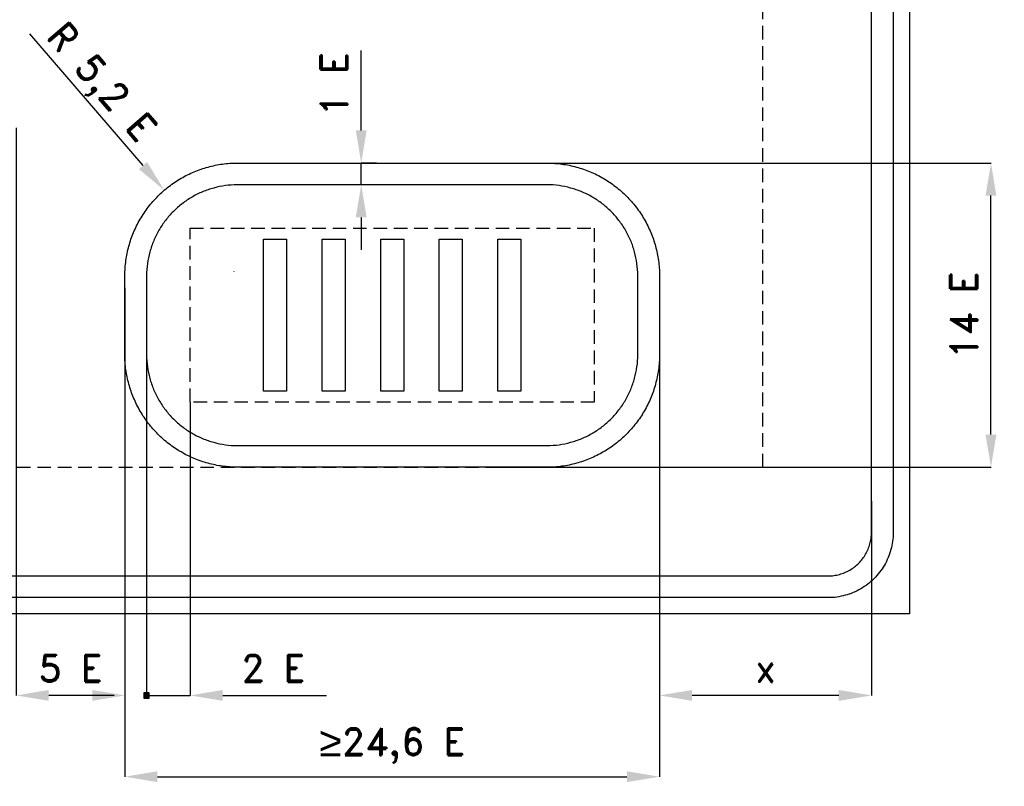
# Model space of a CAD drawing. Header units: millimetres. Extents: x -136 to 3344, y 790 to 3425.
# Tile 2 of 10: x 1532 to 3344, y 790 to 2201. Entities that reach past the tile are written whole.
import ezdxf

# ---------------------------------------------------------------- set-up
doc = ezdxf.new("R2010")
doc.units = ezdxf.units.MM
doc.header["$LTSCALE"] = 5
doc.linetypes.add('ČÁRKOVANÁX2', pattern=[1.5, 1, -0.5])
doc.layers.add('Kóty', color=2, linetype='Continuous')
doc.layers.add('Značka', color=7, linetype='Continuous')
doc.styles.get("Standard").update_dxf_attribs({"font": 'romand.shx', "height": 50})
doc.dimstyles.get("Standard").update_dxf_attribs({"dimtxt": 50, "dimasz": 60, "dimexe": 0.18, "dimexo": 0.0625, "dimgap": 25, "dimtad": 1, "dimdec": 0, "dimzin": 0, "dimdsep": 46, "dimtxsty": 'Standard', "dimcen": 0.09, "dimadec": 0, "dimazin": 0, "dimtfac": 1, "dimtdec": 0, "dimtofl": 0, "dimtmove": 0, "dimatfit": 3, "dimfxl": 1, "dimtolj": 1, "dimtzin": 0, "dimarcsym": 0})

# ---------------------------------------------------------------- blocks, each defined once
blk = doc.blocks.new('*D1')
at = {"layer": 'Defpoints', "color": 0, "transparency": 16777216}
for p in [(1525.7, 2002.1), (1725.7, 1707.2), (1525.7, 957.2)]:
    blk.add_point(p, dxfattribs=at)
at = {"layer": 'Kóty', "color": 0, "lineweight": -2, "transparency": 16777216}
for p, q in [((1525.7, 2002), (1525.7, 957)), ((1725.7, 1707.2), (1725.7, 957)), ((1665.7, 957.2), (1585.7, 957.2))]:
    blk.add_line(p, q, dxfattribs=at)
at = {"layer": 'Kóty', "color": 0, "transparency": 16777216}
for points in [[(1585.7, 967.2), (1585.7, 947.2), (1525.7, 957.2)], [(1665.7, 967.2), (1665.7, 947.2), (1725.7, 957.2)]]:
    blk.add_solid(points, dxfattribs=at)
at = {"layer": 'Kóty', "color": 0, "transparency": 16777216, "insert": (1625.7, 1007.2), "char_height": 50, "attachment_point": 5}
blk.add_mtext('\\A1;5 E', dxfattribs=at)
blk = doc.blocks.new('*D3')
at = {"layer": 'Defpoints', "color": 0, "transparency": 16777216}
for p in [(1725.7, 1585.2), (2709.7, 1585.2), (2709.7, 807.6)]:
    blk.add_point(p, dxfattribs=at)
at = {"layer": 'Kóty', "color": 0, "lineweight": -2, "transparency": 16777216}
for p, q in [((1725.7, 1585.1), (1725.7, 807.4)), ((2709.7, 1585.1), (2709.7, 807.4)), ((1785.7, 807.6), (2649.7, 807.6))]:
    blk.add_line(p, q, dxfattribs=at)
at = {"layer": 'Kóty', "color": 0, "transparency": 16777216}
for points in [[(1785.7, 817.6), (1785.7, 797.6), (1725.7, 807.6)], [(2649.7, 817.6), (2649.7, 797.6), (2709.7, 807.6)]]:
    blk.add_solid(points, dxfattribs=at)
at = {"layer": 'Kóty', "color": 0, "transparency": 16777216, "insert": (2217.7, 864.4), "char_height": 50, "attachment_point": 5}
blk.add_mtext('\\A1;{\\fArial|b0|i0|c238|p34;\\H1.08333x;≥}24,6 E', dxfattribs=at)
blk = doc.blocks.new('*D4')
at = {"layer": 'Defpoints', "color": 0, "transparency": 16777216}
for p in [(2398.8, 1937.2), (3319.7, 1937.2), (2398.8, 1377.2)]:
    blk.add_point(p, dxfattribs=at)
at = {"layer": 'Kóty', "color": 0, "lineweight": -2, "transparency": 16777216}
for p, q in [((2398.8, 1937.2), (3319.9, 1937.2)), ((3319.7, 1437.2), (3319.7, 1877.2)), ((2398.8, 1377.2), (3319.9, 1377.2))]:
    blk.add_line(p, q, dxfattribs=at)
at = {"layer": 'Kóty', "color": 0, "transparency": 16777216}
for points in [[(3309.7, 1877.2), (3329.7, 1877.2), (3319.7, 1937.2)], [(3309.7, 1437.2), (3329.7, 1437.2), (3319.7, 1377.2)]]:
    blk.add_solid(points, dxfattribs=at)
at = {"layer": 'Kóty', "color": 0, "transparency": 16777216, "insert": (3269.7, 1657.2), "char_height": 50, "attachment_point": 5, "rotation": 90}
blk.add_mtext('\\A1;14 E', dxfattribs=at)
blk = doc.blocks.new('*D8')
at = {"layer": 'Defpoints', "color": 0, "transparency": 16777216}
for p in [(2709.7, 1585.2), (3099.7, 1314.5), (2709.7, 957.2)]:
    blk.add_point(p, dxfattribs=at)
at = {"layer": 'Kóty', "color": 0, "lineweight": -2, "transparency": 16777216}
for p, q in [((2709.7, 1585.1), (2709.7, 957)), ((3099.7, 1314.5), (3099.7, 957)), ((3039.7, 957.2), (2769.7, 957.2))]:
    blk.add_line(p, q, dxfattribs=at)
at = {"layer": 'Kóty', "color": 0, "transparency": 16777216}
for points in [[(2769.7, 967.2), (2769.7, 947.2), (2709.7, 957.2)], [(3039.7, 967.2), (3039.7, 947.2), (3099.7, 957.2)]]:
    blk.add_solid(points, dxfattribs=at)
at = {"layer": 'Kóty', "color": 0, "transparency": 16777216, "insert": (2904.7, 1007.2), "char_height": 50, "attachment_point": 5}
blk.add_mtext('\\A1;x', dxfattribs=at)

msp = doc.modelspace()

# ---------------------------------------------------------------- hatches: boundary and pattern name
at = {"layer": 'Kóty'}
h = msp.add_hatch(color=256, dxfattribs=at)
h.dxf.hatch_style = 1
h.paths.add_polyline_path([(1760.5, 952), (1770.5, 952), (1770.5, 962), (1760.5, 962)])

# ---------------------------------------------------------------- linework, layer by layer
for p, q in [((1550.1, 2174.8), (1759, 1932.6)), ((2160.7, 1997.2), (2160.7, 2144.4)), ((2189, 1937.2), (2160.5, 1937.2)), ((2189, 1897.2), (2160.5, 1897.2)), ((2160.7, 1837.2), (2160.7, 1777.2)), ((1926.9, 1737.9), (1927.1, 1737.9)), ((1927, 1737.8), (1927, 1738)), ((1765.7, 1607.2), (1765.7, 957)), ((1845.7, 1497.1), (1845.7, 957)), ((1705.7, 957.2), (1645.7, 957.2)), ((1905.7, 957.2), (2096.7, 957.2))]:
    msp.add_line(p, q, dxfattribs=at)
for points in [[(2160.7, 1897.2), (2160.7, 1937.2)], [(1760.5, 962), (1770.5, 952)], [(1770.5, 962), (1760.5, 952)], [(1765.7, 957.2), (1845.7, 957.2)]]:
    msp.add_lwpolyline(points, dxfattribs=at)
msp.add_lwpolyline([(1760.5, 952), (1770.5, 952), (1770.5, 962), (1760.5, 962)], close=True, dxfattribs=at)
for points in [[(2150.7, 1997.2), (2170.7, 1997.2), (2160.7, 1937.2)], [(1766.6, 1939.1), (1751.5, 1926), (1798.2, 1887.1)], [(2150.7, 1837.2), (2170.7, 1837.2), (2160.7, 1897.2)], [(1905.7, 967.2), (1905.7, 947.2), (1845.7, 957.2)]]:
    msp.add_solid(points, dxfattribs=at)
at = {"layer": 'Značka', "color": 5}
for points in [[(169.7, 1107.2), (169.7, 3042.2), (3169.7, 3042.2), (3169.7, 1107.2), (169.7, 1107.2)], [(1980.9, 1517.2), (1980.9, 1797.2), (2023.4, 1797.2), (2023.4, 1517.2), (1980.9, 1517.2)], [(2088.7, 1517.2), (2088.7, 1797.2), (2131.1, 1797.2), (2131.1, 1517.2), (2088.7, 1517.2)], [(2196.5, 1517.2), (2196.5, 1797.2), (2238.9, 1797.2), (2238.9, 1517.2), (2196.5, 1517.2)], [(2304.3, 1517.2), (2304.3, 1797.2), (2346.7, 1797.2), (2346.7, 1517.2), (2304.3, 1517.2)], [(2412, 1517.2), (2412, 1797.2), (2454.5, 1797.2), (2454.5, 1517.2), (2412, 1517.2)]]:
    msp.add_lwpolyline(points, dxfattribs=at)
for points in [[(319.7, 1177.2), (3019.7, 1177.2), (3020, 1177.2), (3020.3, 1177.2, 0.032178), (3030.7, 1177.9, 0.035444), (3040.8, 1180, 0.036267), (3050.6, 1183.4, 0.034422), (3059.9, 1188, 0.033731), (3068.5, 1193.8, 0.034071), (3076.3, 1200.6, 0.034205), (3083.1, 1208.4, 0.034223), (3088.9, 1217, 0.034048), (3093.5, 1226.3, 0.033416), (3096.9, 1236.1, 0.034152), (3099, 1246.2, 0.036741), (3099.7, 1256.6), (3099.7, 1256.9), (3099.7, 1257.2), (3099.7, 2892.2)], [(3139.7, 2892.2), (3139.7, 1257.2), (3139.7, 1256.7), (3139.7, 1256.3, -0.032179), (3138.6, 1240.8, -0.035457), (3135.4, 1225.5, -0.036267), (3130.5, 1210.8, -0.034424), (3123.5, 1196.9, -0.033731), (3114.8, 1184, -0.034079), (3104.5, 1172.3, -0.034202), (3092.9, 1162, -0.034215), (3080, 1153.4, -0.034038), (3066.1, 1146.5, -0.033411), (3051.4, 1141.5, -0.034125), (3036.1, 1138.2, -0.036744), (3020.6, 1137.2), (3020.2, 1137.2), (3019.7, 1137.2), (319.7, 1137.2)], [(1933.7, 1377.2), (1932.9, 1377.2), (1932.1, 1377.2, -0.03218), (1905.2, 1379.1, -0.035442), (1878.8, 1384.6, -0.036268), (1853.3, 1393.2, -0.034422), (1829.2, 1405.3, -0.033721), (1806.8, 1420.3, -0.034082), (1786.6, 1438.1, -0.034207), (1768.8, 1458.3, -0.03423), (1753.8, 1480.7, -0.034045), (1741.8, 1504.8, -0.033408), (1733.1, 1530.3, -0.034132), (1727.5, 1556.7, -0.036748), (1725.7, 1583.6), (1725.7, 1584.4), (1725.7, 1585.2), (1725.7, 1729.2), (1725.7, 1730), (1725.7, 1730.8, -0.03218), (1727.6, 1757.7, -0.035438), (1733.1, 1784.1, -0.036263), (1741.7, 1809.6, -0.03442), (1753.8, 1833.7, -0.033727), (1768.8, 1856.1, -0.034083), (1786.6, 1876.3, -0.034205), (1806.8, 1894.1, -0.034231), (1829.2, 1909.1, -0.034041), (1853.3, 1921.1, -0.033413), (1878.8, 1929.8, -0.034127), (1905.2, 1935.4, -0.036746), (1932.1, 1937.2), (1932.9, 1937.2), (1933.7, 1937.2), (2501.7, 1937.2), (2502.5, 1937.2), (2503.3, 1937.2, -0.032178), (2530.2, 1935.3, -0.035444), (2556.6, 1929.8, -0.036264), (2582.1, 1921.2, -0.034419), (2606.2, 1909.1, -0.033724), (2628.6, 1894.1, -0.03409), (2648.8, 1876.3, -0.034216), (2666.6, 1856.1, -0.034224), (2681.6, 1833.7, -0.034041), (2693.6, 1809.6, -0.033405), (2702.3, 1784.1, -0.034118), (2707.9, 1757.7, -0.036748), (2709.7, 1730.8), (2709.7, 1730), (2709.7, 1729.2), (2709.7, 1585.2), (2709.7, 1584.4), (2709.7, 1583.6, -0.032194), (2707.8, 1556.7, -0.035447), (2702.3, 1530.3, -0.036268), (2693.7, 1504.8, -0.034418), (2681.6, 1480.7, -0.033719), (2666.6, 1458.3, -0.034087), (2648.8, 1438.1, -0.034215), (2628.6, 1420.3, -0.034228), (2606.2, 1405.3, -0.034046), (2582.1, 1393.3, -0.033411), (2556.6, 1384.6, -0.034127), (2530.2, 1379, -0.036744), (2503.3, 1377.2), (2502.5, 1377.2), (2501.7, 1377.2), (1933.7, 1377.2)], [(1933.7, 1417.2), (2501.7, 1417.2), (2502.4, 1417.2), (2503, 1417.2, 0.032181), (2524.7, 1418.7, 0.035441), (2546, 1423.2, 0.036265), (2566.6, 1430.1, 0.034422), (2586.1, 1439.9, 0.033718), (2604.2, 1452, 0.034084), (2620.5, 1466.4, 0.034205), (2634.9, 1482.7, 0.03423), (2647, 1500.8, 0.034044), (2656.7, 1520.3, 0.033423), (2663.7, 1540.9, 0.034149), (2668.2, 1562.2, 0.036744), (2669.7, 1583.9), (2669.7, 1584.5), (2669.7, 1585.2), (2669.7, 1729.2), (2669.7, 1729.9), (2669.7, 1730.5, 0.032197), (2668.2, 1752.2, 0.035448), (2663.7, 1773.5, 0.036285), (2656.8, 1794.1, 0.034426), (2647, 1813.6, 0.033725), (2634.9, 1831.7, 0.034081), (2620.5, 1848, 0.034203), (2604.2, 1862.4, 0.034227), (2586.1, 1874.5, 0.034043), (2566.6, 1884.2, 0.033412), (2546, 1891.2, 0.034128), (2524.7, 1895.7, 0.036747), (2503, 1897.2), (2502.4, 1897.2), (2501.7, 1897.2), (1933.7, 1897.2), (1933, 1897.2), (1932.4, 1897.2, 0.03218), (1910.7, 1895.7, 0.035446), (1889.4, 1891.2, 0.036266), (1868.8, 1884.3, 0.034421), (1849.3, 1874.5, 0.033726), (1831.2, 1862.4, 0.034087), (1814.9, 1848, 0.034206), (1800.5, 1831.7, 0.034228), (1788.4, 1813.6, 0.034049), (1778.7, 1794.1, 0.033412), (1771.7, 1773.5, 0.034126), (1767.2, 1752.2, 0.03675), (1765.7, 1730.5), (1765.7, 1729.9), (1765.7, 1729.2), (1765.7, 1585.2), (1765.7, 1584.5), (1765.7, 1583.9, 0.03218), (1767.2, 1562.2, 0.035438), (1771.7, 1540.9, 0.036265), (1778.6, 1520.3, 0.034421), (1788.4, 1500.8, 0.033721), (1800.5, 1482.7, 0.034079), (1814.9, 1466.4, 0.034208), (1831.2, 1452, 0.034231), (1849.3, 1439.9, 0.034043), (1868.8, 1430.2, 0.033411), (1889.4, 1423.2, 0.034127), (1910.7, 1418.6, 0.036745), (1932.4, 1417.2), (1933, 1417.2), (1933.7, 1417.2)]]:
    msp.add_lwpolyline(points, format="xyb", dxfattribs=at)
at = {"layer": 'Značka', "color": 6, "linetype": 'ČÁRKOVANÁX2', "ltscale": 5}
msp.add_lwpolyline([(2899.7, 1377.2), (2899.7, 2772.2), (439.7, 2772.2), (439.7, 1377.2), (2899.7, 1377.2)], dxfattribs=at)
msp.add_lwpolyline([(1845.7, 1817.2), (2589.7, 1817.2), (2589.7, 1497.2), (1845.7, 1497.2)], close=True, dxfattribs=at)

# ---------------------------------------------------------------- texts
at = {"layer": 'Kóty', "char_height": 50, "attachment_point": 5}
for s, insert, rotation in [('\\A1;R 5,2 E', (1678.4, 2082.2), 310.7901), ('\\A1;1 E', (2110.7, 2082.4), 90)]:
    msp.add_mtext(s, dxfattribs=dict(at, insert=insert, rotation=rotation))
at = {"layer": 'Kóty', "insert": (1998.9, 1007.2), "char_height": 50, "attachment_point": 5}
msp.add_mtext('\\A1;2 E', dxfattribs=at)

# ---------------------------------------------------------------- dimensions: what is measured, and where the dimension line sits
at = {"layer": 'Kóty'}
for base, p1, p2, text, picture, middle in [((1525.7, 957.2), (1725.7, 1707.2), (1525.7, 2002.1), '5 E', '*D1', (1625.7, 1007.2)), ((2709.7, 807.6), (1725.7, 1585.2), (2709.7, 1585.2), '{\\fArial|b0|i0|c238|p34;\\H1.08333x;≥}24,6 E', '*D3', (2217.7, 864.4)), ((2709.7, 957.2), (3099.7, 1314.5), (2709.7, 1585.2), 'x', '*D8', (2904.7, 1007.2))]:
    dim = msp.add_linear_dim(base=base, p1=p1, p2=p2, text=text, dimstyle='Standard', dxfattribs=at)
    dim.commit()
    dim.dimension.update_dxf_attribs({"geometry": picture, "text_midpoint": middle})
dim = msp.add_linear_dim(base=(3319.7, 1937.2), p1=(2398.8, 1377.2), p2=(2398.8, 1937.2), angle=90, text='14 E', dimstyle='Standard', dxfattribs=at)
dim.commit()
dim.dimension.update_dxf_attribs({"geometry": '*D4', "text_midpoint": (3269.7, 1657.2)})

doc.saveas('drawing.dxf')
